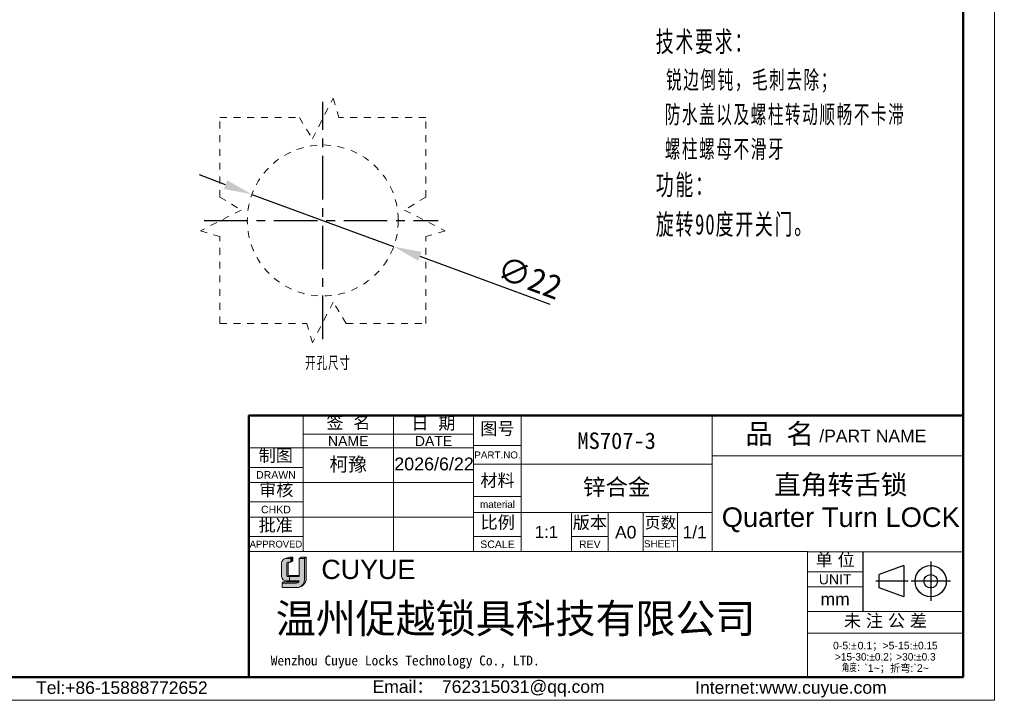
# Model space of a CAD drawing. Header units: millimetres. Extents: x 2301 to 2574, y 1788 to 1979.
# Tile 5 of 6: x 2430 to 2574, y 1788 to 1887. Entities that reach past the tile are written whole.
import ezdxf

# ---------------------------------------------------------------- set-up
doc = ezdxf.new("R2010")
doc.units = ezdxf.units.MM
doc.linetypes.add('CENTER', pattern=[10.159999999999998, 6.35, -1.27, 1.27, -1.27])
doc.linetypes.add('虚线', pattern=[2, 1, -1])
for name, color, linetype, lineweight in [('0007', 7, 'Continuous', 5), ('实线层', 7, 'Continuous', 25), ('尺寸线层', 3, 'Continuous', 18), ('粗实线层', 7, 'Continuous', 50), ('细实线层', 3, 'Continuous', 18), ('虚线层', 6, '虚线', 18)]:
    doc.layers.add(name, color=color, linetype=linetype, lineweight=lineweight)
doc.layers.add('2细线层', color=3, linetype='Continuous')
doc.layers.add('中心线层', color=1, linetype='CENTER')
doc.styles.add('ARIAL', font='arial.ttf')
doc.styles.add('SLDTEXTSTYLE1', font='txt')
doc.styles.get("Standard").update_dxf_attribs({"font": 'arial.ttf'})
doc.styles.add('TEXTSTYLE_2', font='arial.ttf')
doc.styles.add('TEXTSTYLE_3', font='arial.ttf')
doc.styles.add('TEXTSTYLE_4', font='arial.ttf')
doc.styles.add('标准', font='txt', dxfattribs={"width": 0.667})
doc.dimstyles.new('SLDDIMSTYLE2', dxfattribs={"dimtxt": 3.5, "dimasz": 4.08, "dimexe": 0, "dimexo": 0.0625, "dimgap": 0.875, "dimtad": 2, "dimdec": 0, "dimrnd": 1e-09, "dimzin": 12, "dimdsep": 46, "dimtxsty": 'SLDTEXTSTYLE1', "dimsah": 1, "dimcen": 0.09, "dimadec": 0, "dimazin": 3, "dimtfac": 1, "dimtmove": 0, "dimatfit": 0, "dimfxl": 1, "dimfrac": 2, "dimtolj": 1, "dimtzin": 12, "dimarcsym": 0})

# ---------------------------------------------------------------- blocks, each defined once
blk = doc.blocks.new('*D55')
at = {"layer": '2细线层', "color": 0, "lineweight": -2, "transparency": 16777216}
for p, q in [((2460.403522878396, 1862.684025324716), (2456.575478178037, 1864.095575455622)), ((2464.231567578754, 1861.27247519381), (2484.872985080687, 1853.661175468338)), ((2488.701029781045, 1852.249625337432), (2507.60317385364, 1845.279663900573))]:
    blk.add_line(p, q, dxfattribs=at)
at = {"layer": '2细线层', "color": 0, "transparency": 16777216}
for points in [[(2460.638781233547, 1863.322032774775), (2460.168264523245, 1862.046017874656), (2464.231567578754, 1861.27247519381)], [(2488.936288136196, 1852.887632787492), (2488.465771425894, 1851.611617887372), (2484.872985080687, 1853.661175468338)]]:
    blk.add_solid(points, dxfattribs=at)
at = {"layer": 'Defpoints', "color": 0, "transparency": 16777216}
for p in [(2464.231567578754, 1861.27247519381), (2484.872985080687, 1853.661175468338)]:
    blk.add_point(p, dxfattribs=at)
at = {"layer": '2细线层', "color": 0, "transparency": 16777216, "insert": (2504.705264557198, 1849.1460096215), "char_height": 3.5, "attachment_point": 5, "rotation": 339.7590923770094, "style": 'SLDTEXTSTYLE1'}
blk.add_mtext('\\A1;∅22', dxfattribs=at)

msp = doc.modelspace()

# ---------------------------------------------------------------- hatches: boundary and pattern name
at = {"layer": '实线层'}
h = msp.add_hatch(color=30, dxfattribs=at)
edge = h.paths.add_edge_path(flags=0)
edge.add_arc((2469.563896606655, 1807.439800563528), 0.2611549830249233, 103.89623382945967, 180.1196323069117, ccw=False)
edge.add_line((2469.501176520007, 1807.693312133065), (2469.909506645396, 1807.693312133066))
edge.add_line((2469.909506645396, 1807.693312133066), (2469.909506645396, 1808.252078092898))
edge.add_line((2469.909506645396, 1808.252078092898), (2469.088897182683, 1808.252078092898))
edge.add_arc((2469.346022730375, 1807.481404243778), 0.8124356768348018, 108.4506221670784, 173.4013944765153)
edge.add_line((2468.538968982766, 1807.574763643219), (2468.538968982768, 1805.601492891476))
edge.add_arc((2469.234146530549, 1805.666256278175), 0.698187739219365, 185.3223660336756, 272.7233690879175)
edge.add_line((2469.267320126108, 1804.96885708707), (2469.70481039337, 1804.96885708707))
edge.add_line((2469.70481039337, 1804.96885708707), (2469.704810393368, 1805.601492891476))
edge.add_line((2469.704810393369, 1805.601492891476), (2469.507867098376, 1805.601492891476))
edge.add_arc((2469.491445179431, 1805.789638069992), 0.1888604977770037, 177.6597996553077, 274.98831874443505, ccw=False)
edge.add_line((2469.302742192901, 1805.797349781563), (2469.302742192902, 1807.439255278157))
h = msp.add_hatch(color=254, dxfattribs=at)
h.paths.add_polyline_path([(2469.685730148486, 1808.4182755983), (2469.088897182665, 1808.252078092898), (2469.909506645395, 1808.252078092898), (2470.191733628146, 1808.4182755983)], flags=0)
h.paths.add_polyline_path([(2471.111501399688, 1808.252078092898), (2471.9109541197, 1808.252078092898), (2472.145905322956, 1808.4182755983), (2471.406195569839, 1808.4182755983)], flags=0)
h = msp.add_hatch(color=251, dxfattribs=at)
edge = h.paths.add_edge_path(flags=0)
edge.add_line((2469.491076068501, 1805.910972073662), (2469.491076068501, 1807.439255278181))
edge.add_arc((2469.752230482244, 1807.439800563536), 0.2611549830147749, 103.89623382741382, 180.1196323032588, ccw=False)
edge.add_line((2469.689510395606, 1807.693312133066), (2469.501176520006, 1807.693312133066))
edge.add_arc((2469.563896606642, 1807.43980056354), 0.2611549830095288, 103.8962338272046, 180.1196323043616)
edge.add_line((2469.302742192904, 1807.439255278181), (2469.302742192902, 1805.797349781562))
edge.add_arc((2469.49144517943, 1805.789638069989), 0.1888604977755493, 177.6597996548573, 274.9883187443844)
edge.add_line((2469.507867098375, 1805.601492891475), (2471.111501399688, 1805.601492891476))
edge.add_line((2471.111501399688, 1805.601492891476), (2471.111501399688, 1805.760477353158))
edge.add_line((2471.111501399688, 1805.760477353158), (2469.611608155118, 1805.760477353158))
edge.add_arc((2469.639461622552, 1805.906300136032), 0.1484590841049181, 178.1966309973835, 259.1862447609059, ccw=False)
msp.add_hatch(color=251, dxfattribs=at).paths.add_polyline_path([(2469.909506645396, 1807.693312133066), (2470.191733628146, 1807.907755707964), (2470.191733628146, 1808.4182755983), (2469.909506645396, 1808.252078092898)], flags=0)
h = msp.add_hatch(color=251, dxfattribs=at)
edge = h.paths.add_edge_path(flags=0)
edge.add_line((2472.145905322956, 1808.4182755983), (2471.9109541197, 1808.252078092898))
edge.add_line((2471.9109541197, 1808.252078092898), (2471.9109541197, 1805.32223045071))
edge.add_arc((2470.584923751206, 1805.27051062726), 1.327038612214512, -71.74154242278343, 2.2336036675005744, ccw=False)
edge.add_arc((2470.78081400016, 1805.358027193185), 1.365560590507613, 279.2658368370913, 358.4978790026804)
edge.add_line((2472.145905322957, 1805.322230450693), (2472.145905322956, 1808.4182755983))
h = msp.add_hatch(color=251, dxfattribs=at)
edge = h.paths.add_edge_path(flags=0)
edge.add_line((2468.795371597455, 1804.818522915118), (2468.627273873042, 1804.633525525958))
edge.add_line((2468.627273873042, 1804.633525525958), (2470.712762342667, 1804.633525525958))
edge.add_arc((2470.636355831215, 1805.129113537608), 0.5014433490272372, 278.7644802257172, 323.8869948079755)
edge.add_line((2471.041449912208, 1804.833572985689), (2468.795371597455, 1804.818522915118))
at = {"layer": '尺寸线层'}
h = msp.add_hatch(color=179, dxfattribs=at)
edge = h.paths.add_edge_path(flags=0)
edge.add_line((2471.9109541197, 1808.252078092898), (2471.111501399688, 1808.252078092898))
edge.add_line((2471.111501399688, 1808.252078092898), (2471.111501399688, 1805.601492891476))
edge.add_line((2471.111501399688, 1805.601492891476), (2469.704810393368, 1805.601492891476))
edge.add_line((2469.704810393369, 1805.601492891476), (2469.704810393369, 1804.968857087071))
edge.add_line((2469.704810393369, 1804.96885708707), (2471.111501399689, 1804.96885708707))
edge.add_arc((2470.636355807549, 1805.129113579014), 0.5014433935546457, 278.7644821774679, 341.36184450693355, ccw=False)
edge.add_line((2470.712762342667, 1804.633525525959), (2468.627273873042, 1804.633525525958))
edge.add_line((2468.627273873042, 1804.633525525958), (2468.627273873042, 1803.992663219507))
edge.add_line((2468.627273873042, 1803.992663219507), (2470.757641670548, 1803.992663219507))
edge.add_arc((2470.780813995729, 1805.358026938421), 1.365560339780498, 269.0276957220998, 279.2658387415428)
edge.add_arc((2470.584923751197, 1805.270510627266), 1.327038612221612, 288.258457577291, 362.2336036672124)
edge.add_line((2471.910954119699, 1805.32223045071), (2471.9109541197, 1808.252078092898))

# ---------------------------------------------------------------- linework, layer by layer
at = {"color": 0, "linetype": 'Continuous'}
for p, q in [((2553.205745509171, 1809.219160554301), (2553.205745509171, 1800.520047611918)), ((2563.106266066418, 1807.780039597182), (2563.106266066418, 1802.054976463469)), ((2559.190927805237, 1807.194120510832), (2555.61882628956, 1805.900591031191)), ((2555.61882628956, 1803.934425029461), (2555.61882628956, 1805.900591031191)), ((2559.190927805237, 1807.194120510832), (2559.190927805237, 1802.64089554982)), ((2559.837887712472, 1804.917508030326), (2555.113182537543, 1804.917508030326)), ((2565.968797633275, 1804.917508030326), (2560.243734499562, 1804.917508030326)), ((2559.190927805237, 1802.64089554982), (2555.61882628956, 1803.934425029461))]:
    msp.add_line(p, q, dxfattribs=at)
for radius in [2.276612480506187, 0.9830830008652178]:
    msp.add_circle((2563.106266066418, 1804.917508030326), radius, dxfattribs=at)
at = {"layer": '0007'}
for p, q in [((2468.538968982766, 1805.60149289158), (2468.538968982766, 1807.574763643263)), ((2469.088897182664, 1808.252078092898), (2469.685730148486, 1808.4182755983)), ((2469.088897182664, 1808.252078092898), (2469.909506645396, 1808.252078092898)), ((2469.302742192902, 1805.797349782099), (2469.302742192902, 1807.439255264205)), ((2469.491076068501, 1805.910972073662), (2469.491076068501, 1807.439255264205)), ((2469.501176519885, 1807.693312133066), (2469.909506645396, 1807.693312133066)), ((2469.685730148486, 1808.4182755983), (2470.191733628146, 1808.4182755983)), ((2469.909506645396, 1808.252078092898), (2470.191733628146, 1808.4182755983)), ((2469.909506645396, 1807.693312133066), (2469.909506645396, 1808.252078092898)), ((2469.909506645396, 1807.693312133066), (2470.191733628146, 1807.907755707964)), ((2470.191733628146, 1807.907755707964), (2470.191733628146, 1808.4182755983)), ((2471.111501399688, 1808.252078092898), (2471.406195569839, 1808.4182755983)), ((2471.111501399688, 1808.252078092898), (2471.9109541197, 1808.252078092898)), ((2471.111501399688, 1805.601492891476), (2471.111501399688, 1808.252078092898)), ((2471.406195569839, 1808.4182755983), (2472.145905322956, 1808.4182755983)), ((2471.9109541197, 1808.252078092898), (2472.145905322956, 1808.4182755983)), ((2471.9109541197, 1808.252078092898), (2471.9109541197, 1805.322230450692)), ((2472.145905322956, 1808.4182755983), (2472.145905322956, 1805.32223045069)), ((2468.627273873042, 1804.633525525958), (2468.795371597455, 1804.818522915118)), ((2468.627273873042, 1803.992663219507), (2468.627273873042, 1804.633525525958)), ((2468.627273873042, 1804.633525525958), (2470.71276234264, 1804.633525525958)), ((2468.795371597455, 1804.818522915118), (2471.041449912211, 1804.83357298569)), ((2469.267320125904, 1804.96885708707), (2471.111501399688, 1804.96885708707)), ((2469.507867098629, 1805.601492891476), (2471.111501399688, 1805.601492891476)), ((2469.611608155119, 1805.760477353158), (2471.111501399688, 1805.760477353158)), ((2469.704810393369, 1805.601492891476), (2469.704810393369, 1804.96885708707)), ((2468.627273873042, 1803.992663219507), (2470.757641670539, 1803.992663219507))]:
    msp.add_line(p, q, dxfattribs=at)
for centre, radius, start, end in [((2469.346022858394, 1807.481404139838), 0.8124358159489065, 108.4506284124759, 173.401388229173), ((2469.563896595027, 1807.43980057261), 0.2611549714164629, 103.8962318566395, 180.1196373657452), ((2469.752230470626, 1807.43980057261), 0.2611549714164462, 103.8962318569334, 180.1196373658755), ((2469.491445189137, 1805.789638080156), 0.1888605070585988, 177.6598026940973, 274.9883156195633), ((2469.639461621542, 1805.906300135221), 0.1484590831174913, 178.1966306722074, 259.1862450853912), ((2469.234146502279, 1805.666256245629), 0.6981877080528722, 185.3223635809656, 272.7233715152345), ((2470.636355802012, 1805.129113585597), 0.5014434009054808, 278.7644826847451, 341.3618439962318), ((2470.780813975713, 1805.358027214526), 1.365560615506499, 269.0276967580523, 358.4978781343), ((2470.584923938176, 1805.270510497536), 1.327038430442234, 288.2424993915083, 2.233609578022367)]:
    msp.add_arc(centre, radius, start, end, dxfattribs=at)
at = {"layer": '中心线层'}
for p, q in [((2474.55227632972, 1840.19777937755), (2474.55227632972, 1874.735871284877)), ((2457.283230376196, 1857.466825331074), (2491.382438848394, 1857.466825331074))]:
    msp.add_line(p, q, dxfattribs=at)
at = {"layer": '粗实线层'}
msp.add_lwpolyline([(2317.293326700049, 1974.895628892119), (2567.826103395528, 1974.895628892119), (2567.826103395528, 1790.9622588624), (2317.293326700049, 1790.9622588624)], close=True, dxfattribs=at)
msp.add_lwpolyline([(2567.825960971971, 1829.036371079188), (2527.249631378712, 1829.036371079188), (2463.779922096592, 1829.035609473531), (2463.779922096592, 1790.944034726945)], dxfattribs=at)
at = {"layer": '细实线层'}
for p, q in [((2471.674915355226, 1829.035609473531), (2471.674915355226, 1809.225024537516)), ((2484.833237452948, 1829.035609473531), (2484.833237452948, 1809.225024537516)), ((2496.528842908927, 1829.052506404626), (2496.528842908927, 1809.225024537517)), ((2496.529523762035, 1829.035609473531), (2496.529523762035, 1809.225024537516)), ((2503.473512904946, 1829.036085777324), (2503.473512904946, 1809.225024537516)), ((2531.249631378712, 1829.036371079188), (2531.249631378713, 1809.225024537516)), ((2471.674915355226, 1826.330843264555), (2496.529523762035, 1826.330843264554)), ((2496.528842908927, 1824.666399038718), (2503.473512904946, 1824.666399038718)), ((2463.779922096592, 1824.357094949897), (2496.529523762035, 1824.357094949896)), ((2531.249631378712, 1823.188227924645), (2567.825960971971, 1823.188227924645)), ((2496.528842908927, 1821.961632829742), (2531.252192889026, 1821.961632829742)), ((2463.779922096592, 1821.506125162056), (2471.674915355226, 1821.506125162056)), ((2463.779922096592, 1819.313071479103), (2496.529523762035, 1819.313071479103)), ((2496.528842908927, 1817.283118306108), (2503.473512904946, 1817.283118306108)), ((2463.779922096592, 1816.462101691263), (2471.674915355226, 1816.462101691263)), ((2496.528842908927, 1814.94386104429), (2531.252192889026, 1814.94386104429)), ((2510.783691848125, 1814.94386104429), (2510.783691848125, 1809.225024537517)), ((2516.120122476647, 1814.94386104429), (2516.120122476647, 1809.225024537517)), ((2521.237247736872, 1814.94386104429), (2521.237247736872, 1809.225024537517)), ((2526.208169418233, 1814.94386104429), (2526.208169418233, 1809.225024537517)), ((2463.779922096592, 1814.26904800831), (2496.529523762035, 1814.26904800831)), ((2463.779922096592, 1811.41807822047), (2471.674915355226, 1811.41807822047)), ((2496.528842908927, 1811.434975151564), (2503.473512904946, 1811.434975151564)), ((2510.783691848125, 1811.434975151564), (2516.120122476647, 1811.434975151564)), ((2521.237247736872, 1811.434975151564), (2526.208169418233, 1811.434975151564)), ((2463.779922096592, 1809.225024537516), (2545.16447735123, 1809.225024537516)), ((2545.16447735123, 1809.225024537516), (2545.16447735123, 1791.023000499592)), ((2545.164548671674, 1809.219160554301), (2567.826103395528, 1809.219160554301)), ((2545.164548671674, 1809.219160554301), (2545.164548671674, 1790.944034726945)), ((2545.164548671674, 1806.29508897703), (2553.205745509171, 1806.29508897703)), ((2545.164548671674, 1804.102035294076), (2553.205745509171, 1804.102035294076)), ((2545.164548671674, 1800.520047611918), (2567.826103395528, 1800.520047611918)), ((2545.164548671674, 1797.376670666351), (2567.826103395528, 1797.376670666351))]:
    msp.add_line(p, q, dxfattribs=at)
msp.add_lwpolyline([(2301.004571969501, 1979.464490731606), (2572.394965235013, 1979.464490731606), (2572.394965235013, 1787.572293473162), (2301.004571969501, 1787.572293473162)], close=True, dxfattribs=at)
at = {"layer": '虚线层'}
for p, q in [((2473.040378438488, 1869.347946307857), (2476.04663814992, 1875.28135363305)), ((2476.04663814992, 1875.28135363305), (2476.893729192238, 1872.466825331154)), ((2459.55227632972, 1872.466825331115), (2471.141687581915, 1872.466825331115)), ((2459.55227632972, 1860.877414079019), (2459.55227632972, 1872.466825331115)), ((2471.141687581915, 1872.466825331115), (2473.040378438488, 1869.347946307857)), ((2489.55227632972, 1872.466825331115), (2476.89372919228, 1872.466825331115)), ((2489.55227632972, 1860.877414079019), (2489.55227632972, 1872.466825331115)), ((2459.552276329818, 1860.877414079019), (2462.671155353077, 1858.978723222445)), ((2489.552276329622, 1860.877414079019), (2486.433397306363, 1858.978723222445)), ((2462.671155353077, 1858.978723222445), (2456.737748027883, 1855.972463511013)), ((2486.433397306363, 1858.978723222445), (2492.366804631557, 1855.972463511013)), ((2456.737748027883, 1855.972463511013), (2459.552276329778, 1855.125372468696)), ((2459.55227632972, 1842.466825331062), (2459.55227632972, 1855.125372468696)), ((2492.366804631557, 1855.972463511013), (2489.55227632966, 1855.125372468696)), ((2489.55227632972, 1842.466825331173), (2489.55227632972, 1855.125372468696)), ((2476.064174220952, 1845.585704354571), (2473.057914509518, 1839.652297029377)), ((2477.962865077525, 1842.466825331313), (2476.064174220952, 1845.585704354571)), ((2459.552276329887, 1842.466825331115), (2472.210823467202, 1842.466825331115)), ((2473.057914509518, 1839.652297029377), (2472.210823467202, 1842.466825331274)), ((2477.962865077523, 1842.466825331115), (2489.55227632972, 1842.466825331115))]:
    msp.add_line(p, q, dxfattribs=at)
msp.add_circle((2474.55227632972, 1857.466825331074), 11, dxfattribs=at)

# ---------------------------------------------------------------- texts
at = {"color": 0, "linetype": 'Continuous', "attachment_point": 2, "line_spacing_factor": 0.8999999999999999}
for s, insert, char_height, width, style in [('签  名', (2478.284337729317, 1828.967469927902), 1.827544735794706, 8.038341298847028, 'TEXTSTYLE_2'), ('日  期', (2490.666048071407, 1828.872799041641), 1.827544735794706, 8.038341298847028, 'TEXTSTYLE_2'), ('图号', (2500.001177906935, 1828.073096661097), 1.827544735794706, 5.354134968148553, 'TEXTSTYLE_2'), ('{\\fSimSun|b0|i0|c0|p34;品 名}', (2541.097834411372, 1827.860279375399), 2.92407157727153, 10.71398101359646, 'TEXTSTYLE_2'), ('/PART NAME', (2554.677018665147, 1826.998483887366), 1.827544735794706, 15.56470256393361, 'TEXTSTYLE_3'), ('PART.NO.', (2500.001177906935, 1823.825728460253), 1.023425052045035, 6.737865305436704, 'TEXTSTYLE_3'), ('材料', (2500.001177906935, 1820.536147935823), 1.827544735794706, 5.354134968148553, 'TEXTSTYLE_2'), ('material', (2500.001177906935, 1816.625202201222), 1.023425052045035, 6.422087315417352, 'TEXTSTYLE_3'), ('比例', (2500.031567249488, 1814.40684787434), 1.827544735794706, 5.354134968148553, 'TEXTSTYLE_2'), ('版本', (2513.451907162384, 1814.39533643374), 1.827544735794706, 5.354134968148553, 'TEXTSTYLE_2'), ('页数', (2523.748942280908, 1814.292201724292), 1.681341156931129, 4.925804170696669, 'TEXTSTYLE_2'), ('A0', (2518.678685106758, 1812.970112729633), 1.827544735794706, 2.684206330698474, 'TEXTSTYLE_2'), ('1/1', (2528.730181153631, 1812.970112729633), 1.827544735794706, 4.026309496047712, 'TEXTSTYLE_2'), ('SCALE', (2500.001177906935, 1810.85016083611), 1.096526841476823, 5.013858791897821, 'TEXTSTYLE_3'), ('REV', (2513.451907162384, 1810.85016083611), 1.096526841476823, 2.378619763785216, 'TEXTSTYLE_4'), ('SHEET', (2523.722708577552, 1810.886711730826), 1.023425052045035, 4.228657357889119, 'TEXTSTYLE_4'), ('单 位', (2549.185147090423, 1808.948403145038), 1.827544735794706, 6.69623813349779, 'TEXTSTYLE_2'), ('UNIT', (2549.185147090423, 1805.929580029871), 1.462035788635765, 4.755692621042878, 'TEXTSTYLE_3'), ('mm', (2549.185147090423, 1803.224813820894), 1.827544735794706, 4.239360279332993, 'TEXTSTYLE_3'), ('未 注 公 差', (2556.508079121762, 1800.078723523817), 1.827544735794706, 14.73457943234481, 'TEXTSTYLE_2'), ('{\\C256;Email\\fSimSun|b0|i0|c0|p34;： \\farial|b0|i0|c0|p34;762315031@qq.com}', (2498.706721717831, 1790.47361814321), 1.823896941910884, 37.04392632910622, 'TEXTSTYLE_3'), ('{\\C256;Internet:www.cuyue.com}', (2542.744813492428, 1790.354293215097), 1.823896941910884, 54.06365050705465, 'TEXTSTYLE_3')]:
    msp.add_mtext(s, dxfattribs=dict(at, insert=insert, char_height=char_height, width=width, style=style))
at = {"linetype": 'Continuous', "attachment_point": 2, "line_spacing_factor": 0.8999999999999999}
for s, insert, char_height, width, style in [('NAME', (2478.254076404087, 1826.074987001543), 1.462035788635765, 5.88618869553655, 'TEXTSTYLE_3'), ('DATE', (2490.681380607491, 1826.074987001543), 1.462035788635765, 5.435077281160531, 'TEXTSTYLE_3'), ('制图', (2467.704178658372, 1824.147200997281), 1.827544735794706, 5.354134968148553, 'TEXTSTYLE_2'), ('DRAWN', (2467.727418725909, 1820.957861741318), 1.096526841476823, 5.776128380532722, 'TEXTSTYLE_3'), ('审核', (2467.768876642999, 1819.153516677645), 1.827544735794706, 5.354134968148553, 'TEXTSTYLE_2'), ('CHKD', (2467.727418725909, 1815.913838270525), 1.096526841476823, 4.333115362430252, 'TEXTSTYLE_3'), ('批准', (2467.694409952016, 1813.988221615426), 1.827544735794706, 5.354134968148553, 'TEXTSTYLE_2'), ('APPROVED', (2467.727418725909, 1810.814988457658), 0.9868741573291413, 7.645523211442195, 'TEXTSTYLE_3'), ('Tel:+86-15888772652', (2445.282622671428, 1790.326699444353), 1.823896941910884, 25.89134939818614, 'TEXTSTYLE_3')]:
    msp.add_mtext(s, dxfattribs=dict(at, insert=insert, char_height=char_height, width=width, style=style))
at = {"color": 0, "lineweight": 13, "char_height": 2.4, "width": 46.29353078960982, "attachment_point": 5}
for s, insert in [('{\\fFangSong|b0|i0|c134|p49;\\C3;MS707-3}', (2517.361572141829, 1825.365635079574)), ('{\\fFangSong|b0|i0|c134|p49;\\C3;锌合金}', (2517.361572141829, 1818.525656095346))]:
    msp.add_mtext(s, dxfattribs=dict(at, insert=insert))
at = {"color": 0, "insert": (2550.008527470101, 1816.230055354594), "char_height": 2.84527922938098, "width": 65.09009438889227, "attachment_point": 5, "style": 'ARIAL'}
msp.add_mtext('{\\fFangSong|b0|i0|c0|p34;直角转舌锁\\P}Quarter Turn LOCK', dxfattribs=at)
at = {"color": 0, "insert": (2507.128602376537, 1812.107871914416), "char_height": 1.750941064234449, "width": 12.18363157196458, "attachment_point": 5}
msp.add_mtext('1:1', dxfattribs=at)
at = {"color": 7, "linetype": 'Continuous', "attachment_point": 1, "line_spacing_factor": 0.8999999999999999}
for s, insert, char_height, width, style in [('CUYUE', (2474.341934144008, 1808.044903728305), 2.8, 31.20112173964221, 'TEXTSTYLE_2'), ('{\\fsimsun|b0|i0|c134|p34;\\C0;Wenzhou Cuyue Locks Technology Co., LTD.}', (2466.965108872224, 1794.091338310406), 1.44, 60.10438504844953, 'TEXTSTYLE_3')]:
    msp.add_mtext(s, dxfattribs=dict(at, insert=insert, char_height=char_height, width=width, style=style))
at = {"color": 0, "linetype": 'Continuous', "lineweight": 13, "insert": (2556.495326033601, 1796.097389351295), "char_height": 1.09433816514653, "width": 22.24564551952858, "attachment_point": 2, "line_spacing_factor": 0.8999999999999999, "style": 'TEXTSTYLE_2'}
msp.add_mtext('0-5:{\\Fgdt,gbcbig.shx;`\\fsimsun|b0|i0|c0|p34;\\W0.16667; \\farial|b0|i0|c0|p34;\\W1;0.1\\fsimsun|b0|i0|c0|p34;；}>5-15:{\\Fgdt,gbcbig.shx;`0.15\\P>15-30:`0.2；>30:`0.3\\P角度：}`1~{\\fsimsun|b0|i0|c0|p34;；折弯}:`2~', dxfattribs=at)
at = {"layer": '2细线层', "insert": (2471.984429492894, 1837.626170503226), "char_height": 1.75, "width": 21.68990011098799, "attachment_point": 1, "line_spacing_factor": 1.150569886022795, "style": '标准'}
msp.add_mtext('\\T1.1;开孔尺寸', dxfattribs=at)
at = {"layer": '尺寸线层', "insert": (2523.055416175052, 1885.030674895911), "char_height": 2.625, "width": 85.30840781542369, "attachment_point": 1, "line_spacing_factor": 1.150569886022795, "style": '标准'}
msp.add_mtext('{\\H1.14286x;\\T1.1;技术要求：\\P \\H0.875x;锐边倒钝，毛刺去除；\\P 防水盖以及螺柱转动顺畅不卡滞\\P 螺柱螺母不滑牙\\P\\H1.14286x;功能：\\P旋转90度开关门。}', dxfattribs=at)
at = {"layer": '尺寸线层', "color": 6, "insert": (2467.703547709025, 1801.623246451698), "char_height": 4.2679, "width": 78.34973204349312, "attachment_point": 1}
msp.add_mtext('{\\fSimSun|b0|i0|c134|p2;\\C0;温州促越锁具科技有限公司}', dxfattribs=at)
at = {"layer": '细实线层', "insert": (2478.254076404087, 1821.8350832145), "char_height": 2, "attachment_point": 5}
msp.add_mtext_dynamic_manual_height_columns('{\\fSimSun|b0|i0|c134|p2;柯豫}', width=13.15832209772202, gutter_width=1, heights=[0], dxfattribs=at)
at = {"layer": '细实线层', "insert": (2484.966574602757, 1822.93142016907), "char_height": 1.8641, "attachment_point": 1}
msp.add_mtext('2026/6/22', dxfattribs=at)

# ---------------------------------------------------------------- dimensions: what is measured, and where the dimension line sits
at = {"layer": '2细线层'}
dim = msp.add_diameter_dim_2p(p1=(2464.231567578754, 1861.27247519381), p2=(2484.872985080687, 1853.661175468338), dimstyle='SLDDIMSTYLE2', dxfattribs=at)
dim.commit()
dim.dimension.update_dxf_attribs({"geometry": '*D55', "text_midpoint": (2503.797098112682, 1846.68311321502), "dimtype": 163})

doc.saveas('drawing.dxf')
